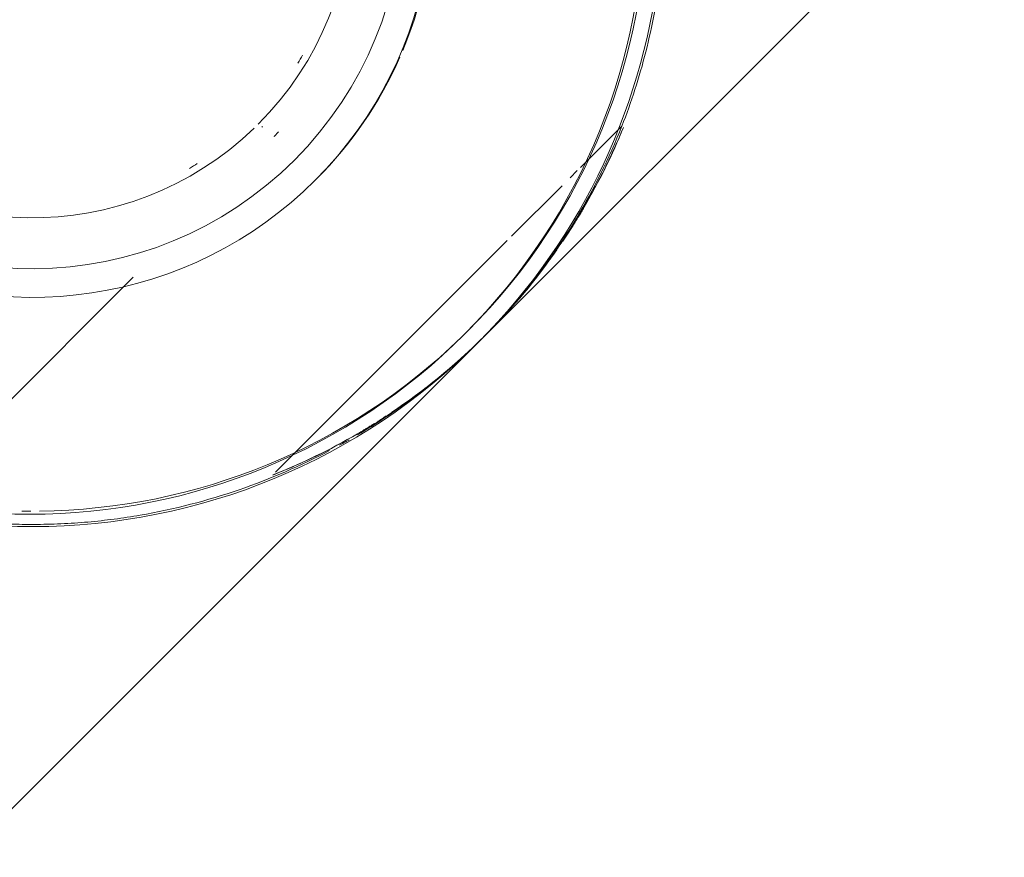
# Model space of a CAD drawing. Header units: millimetres. Extents: x 83162 to 161202, y 56220 to 105342.
# Tile 104 of 152: x 136618 to 136788, y 89536 to 89681. Entities that reach past the tile are written whole.
import ezdxf

# ---------------------------------------------------------------- set-up
doc = ezdxf.new("R2010")
doc.units = ezdxf.units.MM
doc.linetypes.add('ADSK_Штрих_ш2 п1_5', pattern=[350, 200, -150])
doc.layers.add('P-PIPE-____-OTLN', color=7, linetype='Continuous', lineweight=50)

# ---------------------------------------------------------------- blocks, each defined once
blk = doc.blocks.new('Грувлочное соединение_Муфта жесткая1 - ГРУВ-V238-ВКК_01_К3_З_ЭОМ_греющий кабель_')
at = {"layer": 'P-PIPE-____-OTLN', "color": 8, "lineweight": 9, "true_color": 0x808080}
for p, q in [((136649.5, 89776.41), (136657.98, 89784.89)), ((136666.47, 89776.41), (136657.98, 89784.89)), ((136658.62, 89775.64), (136664.31, 89781.33)), ((136664.31, 89781.33), (136667.14, 89778.5)), ((136669.8, 89779.75), (136671.77, 89781.71)), ((136676.01, 89777.47), (136671.77, 89781.71)), ((136654.45, 89765.8), (136668.59, 89779.94)), ((136669.3, 89779.24), (136668.59, 89779.94)), ((136657.49, 89767.43), (136668.86, 89778.81)), ((136667.14, 89778.5), (136661.45, 89772.81)), ((136649.5, 89776.41), (136657.98, 89767.92)), ((136666.33, 89767.79), (136676.01, 89777.47)), ((136653, 89770.01), (136658.62, 89775.64)), ((136658.62, 89775.64), (136661.45, 89772.81)), ((136661.45, 89772.81), (136655.83, 89767.18)), ((136690.51, 89752.37), (136670.71, 89772.17)), ((136653, 89770.01), (136655.83, 89767.18)), ((136651.09, 89761.04), (136657.49, 89767.43)), ((136657.49, 89767.43), (136663.28, 89761.64)), ((136654.45, 89765.8), (136655.15, 89765.1)), ((136648.76, 89758.7), (136651.09, 89761.04)), ((136664.53, 89747.6), (136651.09, 89761.04)), ((136663.22, 89759.2), (136663.28, 89761.64)), ((136664.21, 89761.7), (136680.77, 89745.13)), ((136695.81, 89757.67), (136686.13, 89747.99)), ((136700.05, 89753.43), (136695.81, 89757.67)), ((136700.05, 89753.43), (136685.77, 89739.14)), ((136571.48, 89750.72), (136571.25, 89750.49)), ((136664.53, 89747.6), (136668.08, 89751.15)), ((136668.39, 89751.46), (136668.08, 89751.15)), ((136668.12, 89751.19), (136668.34, 89751.42)), ((136697.04, 89750.41), (136698.6, 89748.86)), ((136669.5, 89749.74), (136665.94, 89746.19)), ((136669.5, 89749.74), (136669.8, 89750.05)), ((136669.76, 89750), (136669.53, 89749.77)), ((136697.72, 89746.85), (136698.58, 89748.81)), ((136657.45, 89740.52), (136664.52, 89747.59)), ((136695.27, 89745.54), (136693.72, 89747.09)), ((136574.76, 89746.93), (136574.72, 89746.89)), ((136665.93, 89746.18), (136658.86, 89739.1)), ((136679.38, 89732.75), (136665.94, 89746.19)), ((136697.72, 89746.85), (136687.54, 89736.67)), ((136679.98, 89744.94), (136685.77, 89739.14)), ((136687.19, 89740.56), (136688.74, 89739)), ((136685.77, 89739.14), (136679.38, 89732.75)), ((136683.98, 89737.35), (136685.53, 89735.79)), ((136685.58, 89735.82), (136687.54, 89736.67)), ((136679.38, 89732.75), (136676.75, 89730.12)), ((136537.07, 89663.98), (136545.56, 89672.47)), ((136554.04, 89663.98), (136545.56, 89672.47)), ((136560.59, 89670.53), (136562.91, 89672.86)), ((136546.2, 89663.21), (136551.89, 89668.9)), ((136554.72, 89666.07), (136551.89, 89668.9)), ((136554.25, 89664.2), (136560.59, 89670.53)), ((136560.59, 89670.53), (136574.02, 89657.1)), ((136542.02, 89653.38), (136556.16, 89667.52)), ((136556.87, 89666.81), (136556.16, 89667.52)), ((136554.72, 89666.07), (136549.03, 89660.38)), ((136537.07, 89663.98), (136545.56, 89655.5)), ((136540.25, 89650.2), (136554.25, 89664.2)), ((136560.05, 89658.41), (136554.25, 89664.2)), ((136574.02, 89657.1), (136581.09, 89664.17)), ((136540.57, 89657.59), (136546.2, 89663.21)), ((136549.03, 89660.38), (136546.2, 89663.21)), ((136582.51, 89662.75), (136575.44, 89655.68)), ((136549.03, 89660.38), (136543.4, 89654.76)), ((136543.4, 89654.76), (136540.57, 89657.59)), ((136575.53, 89642.5), (136559.71, 89658.32)), ((136570.5, 89653.58), (136574.02, 89657.1)), ((136544.5, 89645.95), (136553.91, 89655.37)), ((136575.44, 89655.68), (136571.92, 89652.16)), ((136575.44, 89655.68), (136588.87, 89642.25)), ((136665.23, 89656.38), (136665.27, 89656.42)), ((136542.02, 89653.38), (136542.73, 89652.67)), ((136668.83, 89652.91), (136669.06, 89653.13)), ((136540.25, 89650.2), (136544.5, 89645.95)), ((136549.8, 89651.26), (136569.6, 89631.46)), ((136591.74, 89645.11), (136588.87, 89642.25)), ((136582.54, 89635.91), (136576.75, 89641.7)), ((136588.87, 89642.25), (136582.54, 89635.91)), ((136586.17, 89636.43), (136584.62, 89637.99)), ((136573.71, 89635.57), (136565.93, 89627.79)), ((136582.54, 89635.91), (136570.36, 89623.74)), ((136585.3, 89634.43), (136586.15, 89636.39)), ((136585.3, 89634.43), (136575.11, 89624.25)), ((136582.85, 89633.11), (136581.29, 89634.67)), ((136574.76, 89628.14), (136576.32, 89626.58)), ((136564.69, 89626.55), (136564.3, 89626.15)), ((136564.3, 89626.15), (136568.54, 89621.91)), ((136573.11, 89623.37), (136571.55, 89624.93)), ((136570.35, 89623.73), (136568.54, 89621.91)), ((136573.16, 89623.39), (136575.11, 89624.25))]:
    blk.add_line(p, q, dxfattribs=at)
at = {"layer": 'P-PIPE-____-OTLN', "color": 9, "lineweight": 9, "true_color": 0xbfbfbf}
for p, q in [((136664.38, 89781.39), (136667.21, 89778.56)), ((136671.77, 89781.71), (136671.32, 89781.27)), ((136668.59, 89779.94), (136667.68, 89779.03)), ((136676.01, 89777.47), (136675.61, 89777.07)), ((136655.43, 89766.79), (136654.45, 89765.8)), ((136663.56, 89761.92), (136663.51, 89759.5)), ((136695.41, 89757.27), (136695.81, 89757.67)), ((136699.61, 89752.98), (136700.05, 89753.43)), ((136693.83, 89747.2), (136695.39, 89745.65)), ((136692.68, 89741.81), (136697.72, 89746.85)), ((136677.84, 89745.17), (136680.26, 89745.22)), ((136687.54, 89736.67), (136691.36, 89740.49)), ((136554.78, 89666.14), (136551.95, 89668.97)), ((136556.16, 89667.52), (136555.25, 89666.61)), ((136543.61, 89654.96), (136542.02, 89653.38)), ((136540.77, 89650.72), (136540.25, 89650.2)), ((136544.96, 89646.42), (136544.5, 89645.95)), ((136575.11, 89624.25), (136585.3, 89634.43)), ((136582.96, 89633.22), (136581.41, 89634.78)), ((136564.3, 89626.16), (136564.76, 89626.62)), ((136568.54, 89621.91), (136569.06, 89622.43))]:
    blk.add_line(p, q, dxfattribs=at)
at = {"layer": 'P-PIPE-____-OTLN', "color": 9, "lineweight": 9, "true_color": 0xbfbfbf, "flags": 128}
for points in [[(136663.54, 89759.27), (136664.01, 89757.13), (136665.03, 89754.92), (136666.51, 89753), (136668.39, 89751.46)], [(136669.8, 89750.05), (136671.34, 89748.17), (136673.26, 89746.69), (136675.47, 89745.67), (136676.74, 89745.33)]]:
    blk.add_lwpolyline(points, dxfattribs=at)
at = {"layer": 'P-PIPE-____-OTLN', "color": 8, "lineweight": 9, "true_color": 0x808080, "flags": 128}
for points in [[(136668.08, 89751.15), (136666.2, 89752.69), (136664.72, 89754.61), (136663.71, 89756.82), (136663.3, 89758.51)], [(136679.98, 89744.94), (136677.55, 89744.88), (136675.17, 89745.37), (136672.96, 89746.38), (136671.03, 89747.86), (136669.5, 89749.74)], [(136560.05, 89658.41), (136562.47, 89658.45), (136564.84, 89657.96), (136567.04, 89656.94), (136568.96, 89655.45), (136570.5, 89653.58)], [(136571.92, 89652.16), (136573.8, 89650.62), (136575.28, 89648.7), (136576.3, 89646.5), (136576.8, 89644.13), (136576.75, 89641.7)]]:
    blk.add_lwpolyline(points, dxfattribs=at)
at = {"layer": 'P-PIPE-____-OTLN', "color": 8, "lineweight": 9, "true_color": 0x808080}
for centre, major_axis, start_param, end_param in [((136620.04, 89701.7), (-48.79, 48.79), 5.007409, 6.283185), ((136619.98, 89701.64), (-45.25, 45.25), 4.728015, 6.283185), ((136620.04, 89701.7), (-48.79, 48.79), 0, 1.275776), ((136619.98, 89701.64), (-38.18, 38.18), 6.024473, 6.054413), ((136619.98, 89701.64), (-45.25, 45.25), 0, 1.555171), ((136619.98, 89701.64), (-45.25, 45.25), 3.141593, 4.696763), ((136620.04, 89701.7), (-48.79, 48.79), 3.141593, 4.414623), ((136619.98, 89701.64), (-38.18, 38.18), 0.229121, 0.258713), ((136619.98, 89701.64), (-38.18, 38.18), 3.370365, 3.400305), ((136619.98, 89701.64), (-45.25, 45.25), 1.586422, 3.141593), ((136619.98, 89701.64), (-38.18, 38.18), 2.88288, 2.912472), ((136620.04, 89701.7), (-48.79, 48.79), 1.868563, 3.141593)]:
    blk.add_ellipse(centre, major_axis=major_axis, ratio=0.99995, start_param=start_param, end_param=end_param, dxfattribs=at)
at = {"layer": 'P-PIPE-____-OTLN', "color": 9, "lineweight": 9, "true_color": 0xbfbfbf}
for start_param, end_param in [(5.007409, 5.971925), (4.726882, 4.772162), (4.657578, 4.697896), (3.530668, 4.414623), (3.141593, 3.512953)]:
    blk.add_ellipse((136620.27, 89701.93), major_axis=(-48.79, 48.79), ratio=0.99995, start_param=start_param, end_param=end_param, dxfattribs=at)
at = {"layer": 'P-PIPE-____-OTLN', "color": 8, "lineweight": 9, "true_color": 0x808080}
for points in [[(136663.28, 89761.64), (136663.39, 89762.43), (136663.77, 89763.96), (136664.84, 89766.08), (136665.79, 89767.26), (136666.33, 89767.79)], [(136695.27, 89745.54), (136696.07, 89745.88), (136697.42, 89746.77), (136698.29, 89748.09), (136698.6, 89748.86)], [(136698.6, 89748.86), (136698.3, 89748.11), (136697.48, 89746.83), (136696.17, 89745.97), (136695.39, 89745.65)], [(136686.13, 89747.99), (136685.6, 89747.45), (136684.42, 89746.5), (136682.3, 89745.43), (136680.77, 89745.05), (136679.98, 89744.94)], [(136688.74, 89739), (136690.03, 89739.83), (136692.4, 89741.75), (136694.38, 89744.19), (136695.27, 89745.54)], [(136685.53, 89735.79), (136686.28, 89736.09), (136687.57, 89736.91), (136688.42, 89738.23), (136688.74, 89739)], [(136553.91, 89655.37), (136554.44, 89655.9), (136555.61, 89656.85), (136557.73, 89657.92), (136559.25, 89658.3), (136560.05, 89658.41)], [(136576.75, 89641.7), (136576.64, 89640.91), (136576.26, 89639.39), (136575.19, 89637.27), (136574.24, 89636.1), (136573.71, 89635.57)], [(136582.85, 89633.11), (136583.65, 89633.45), (136585, 89634.35), (136585.86, 89635.67), (136586.17, 89636.43)], [(136586.17, 89636.43), (136585.85, 89635.66), (136584.99, 89634.34), (136583.71, 89633.52), (136582.96, 89633.22)], [(136576.32, 89626.58), (136577.67, 89627.47), (136580.1, 89629.45), (136582.02, 89631.82), (136582.85, 89633.11)], [(136573.11, 89623.37), (136573.86, 89623.66), (136575.14, 89624.49), (136576, 89625.8), (136576.32, 89626.58)]]:
    blk.add_open_spline(points, degree=3, dxfattribs=at)
at = {"layer": 'P-PIPE-____-OTLN', "color": 9, "lineweight": 9, "true_color": 0xbfbfbf}
for points in [[(136698.6, 89748.86), (136698.3, 89748.11), (136697.48, 89746.83), (136696.17, 89745.97), (136695.39, 89745.65)], [(136586.17, 89636.43), (136585.85, 89635.66), (136584.99, 89634.34), (136583.71, 89633.52), (136582.96, 89633.22)]]:
    blk.add_open_spline(points, degree=3, dxfattribs=at)
for points, knots in [([(136688.8, 89738.99), (136688.5, 89738.27), (136687.64, 89737), (136686.33, 89736.14), (136685.53, 89735.79)], [0.0285457, 0.0285457, 0.0285457, 0.0285457, 0.5, 1, 1, 1, 1]), ([(136576.37, 89626.56), (136576.04, 89625.82), (136575.16, 89624.52), (136573.88, 89623.68), (136573.11, 89623.37)], [0.0278946, 0.0278946, 0.0278946, 0.0278946, 0.5, 1, 1, 1, 1])]:
    blk.add_open_spline(points, degree=3, knots=knots, dxfattribs=at)
blk = doc.blocks.new('Грувлочное соединение_Заглушка - ГРУВ-V239-ВКК_01_К3_З_ЭОМ_греющий кабель_')
at = {"layer": 'P-PIPE-____-OTLN', "color": 31, "lineweight": 9, "true_color": 0xffbf9f}
for p, q in [((136580.56, 89741.41), (136580.4, 89741.26)), ((136580.97, 89740.69), (136580.94, 89740.66)), ((136659.01, 89662.6), (136659.03, 89662.63)), ((136659.6, 89662.06), (136659.75, 89662.21))]:
    blk.add_line(p, q, dxfattribs=at)
for centre, major_axis, start_param, end_param in [((136619.97, 89701.63), (-39.03, 39.03), 3.141593, 6.283185), ((136619.97, 89701.63), (-39.03, 39.03), 0, 3.124057), ((136620, 89701.66), (-39.6, 39.6), 1.552788, 1.588804)]:
    blk.add_ellipse(centre, major_axis=major_axis, ratio=0.99995, start_param=start_param, end_param=end_param, dxfattribs=at)

msp = doc.modelspace()

# ---------------------------------------------------------------- linework, layer by layer
at = {"layer": 'P-PIPE-____-OTLN', "color": 11, "linetype": 'ADSK_Штрих_ш2 п1_5', "lineweight": 9, "true_color": 0xff8040}
for p, q in [((136696.98, 89624.99), (136787.68, 89715.68)), ((136694.57, 89626.33), (136695.11, 89626.86)), ((136608.08, 89536.08), (136698.18, 89626.19))]:
    msp.add_line(p, q, dxfattribs=at)
at = {"layer": 'P-PIPE-____-OTLN', "color": 31, "linetype": 'ADSK_Штрих_ш2 п1_5', "lineweight": 9, "true_color": 0xffbf9f}
msp.add_line((136721.71, 89662.26), (136714.56, 89655.11), dxfattribs=at)
at = {"layer": 'P-PIPE-____-OTLN', "color": 11, "lineweight": 9, "true_color": 0xff8040}
msp.add_line((136661.68, 89660.39), (136661.7, 89660.41), dxfattribs=at)
at = {"layer": 'P-PIPE-____-OTLN', "color": 31, "lineweight": 9, "true_color": 0xffbf9f}
msp.add_line((136661.72, 89660.43), (136662.52, 89661.24), dxfattribs=at)
at = {"layer": 'P-PIPE-____-OTLN', "color": 254, "linetype": 'ADSK_Штрих_ш2 п1_5', "lineweight": 9, "true_color": 0xffdfcf}
for p, q in [((136714.03, 89654.58), (136712.77, 89653.32)), ((136711.42, 89651.97), (136702.69, 89643.24)), ((136701.95, 89642.5), (136662, 89602.55))]:
    msp.add_line(p, q, dxfattribs=at)
at = {"layer": 'P-PIPE-____-OTLN', "color": 254, "lineweight": 9, "true_color": 0xffdfcf}
msp.add_line((136603.32, 89602.03), (136637.45, 89636.16), dxfattribs=at)
at = {"layer": 'P-PIPE-____-OTLN', "color": 11, "linetype": 'ADSK_Штрих_ш2 п1_5', "lineweight": 9, "true_color": 0xff8040}
for centre, major_axis, start_param, end_param in [((136619.62, 89701.28), (-74.95, 74.95), 3.141593, 4.712389), ((136620.15, 89701.81), (-74.95, 74.95), 3.141593, 4.712389), ((136620.15, 89701.81), (-76.83, 76.83), 3.141593, 4.514631), ((136621.36, 89703.01), (-76.83, 76.83), 3.365038, 3.398649), ((136620.15, 89701.81), (-76.83, 76.83), 1.570796, 3.141593), ((136619.62, 89701.28), (-74.95, 74.95), 1.570796, 3.141593)]:
    msp.add_ellipse(centre, major_axis=major_axis, ratio=0.99995, start_param=start_param, end_param=end_param, dxfattribs=at)
at = {"layer": 'P-PIPE-____-OTLN', "color": 31, "linetype": 'ADSK_Штрих_ш2 п1_5', "lineweight": 9, "true_color": 0xffbf9f}
for centre, major_axis, start_param, end_param in [((136621.36, 89703.01), (-76.83, 76.83), 3.398649, 3.540251), ((136621.36, 89703.01), (-76.83, 76.83), 3.335254, 3.365038), ((136621.36, 89703.01), (-76.83, 76.83), 3.14655, 3.318345), ((136620.15, 89701.81), (-74.95, 74.95), 2.366742, 3.127448), ((136621.36, 89703.01), (-76.83, 76.83), 2.948856, 3.132738), ((136621.36, 89703.01), (-76.83, 76.83), 2.893468, 2.915832), ((136621.36, 89703.01), (-76.83, 76.83), 2.734691, 2.884282), ((136620.15, 89701.81), (-74.95, 74.95), 2.338189, 2.352597)]:
    msp.add_ellipse(centre, major_axis=major_axis, ratio=0.99995, start_param=start_param, end_param=end_param, dxfattribs=at)
at = {"layer": 'P-PIPE-____-OTLN', "color": 254, "linetype": 'ADSK_Штрих_ш2 п1_5', "lineweight": 9, "true_color": 0xffdfcf}
msp.add_ellipse((136621.36, 89703.01), major_axis=(-76.83, 76.83), ratio=0.99995, start_param=2.922005, end_param=2.938142, dxfattribs=at)
at = {"layer": 'P-PIPE-____-OTLN', "color": 11, "linetype": 'ADSK_Штрих_ш2 п1_5', "lineweight": 9, "true_color": 0xff8040}
msp.add_open_spline([(136717.9, 89749.77), (136719.18, 89747.18), (136721.49, 89741.96), (136724.29, 89734.07), (136726.43, 89726.23), (136728.44, 89715.85), (136729.49, 89703.18), (136728.69, 89688.66), (136726.1, 89674.94), (136723.35, 89666.39), (136721.71, 89662.26)], degree=3, knots=[0.25, 0.25, 0.25, 0.25, 0.3125, 0.375, 0.4375, 0.5, 0.625, 0.75, 0.875, 1, 1, 1, 1], dxfattribs=at)
for points in [[(136721.71, 89662.26), (136719.5, 89656.66), (136714.25, 89646.05), (136707.47, 89636.63), (136703.74, 89632.24)], [(136671.3, 89606.27), (136666.34, 89603.65), (136661.13, 89601.38), (136655.68, 89599.5)]]:
    msp.add_open_spline(points, degree=3, dxfattribs=at)
at = {"layer": 'P-PIPE-____-OTLN', "color": 31, "linetype": 'ADSK_Штрих_ш2 п1_5', "lineweight": 9, "true_color": 0xffbf9f}
for points in [[(136718.58, 89654.57), (136719.79, 89657), (136720.92, 89659.48), (136721.97, 89662.02)], [(136714.23, 89646.72), (136715.71, 89649.14), (136717.1, 89651.64), (136718.39, 89654.2)], [(136709.32, 89639.31), (136711.05, 89641.7), (136712.69, 89644.17), (136714.23, 89646.72)], [(136703.74, 89632.24), (136701.87, 89630.04), (136699.92, 89627.92), (136697.88, 89625.88)], [(136697.88, 89625.88), (136699.92, 89627.92), (136701.87, 89630.04), (136703.75, 89632.23)], [(136687.03, 89616.41), (136690.87, 89619.33), (136694.48, 89622.49), (136697.88, 89625.88)], [(136683.89, 89614.11), (136684.68, 89614.67), (136685.45, 89615.23), (136686.22, 89615.8)], [(136668.5, 89605.1), (136670.36, 89605.99), (136672.19, 89606.93), (136673.98, 89607.92)], [(136674.7, 89608.14), (136674.15, 89607.83), (136673.6, 89607.52), (136673.04, 89607.21)], [(136620.27, 89593.52), (136617.59, 89593.51), (136614.87, 89593.61), (136612.12, 89593.8)]]:
    msp.add_open_spline(points, degree=3, dxfattribs=at)
at = {"layer": 'P-PIPE-____-OTLN', "color": 254, "linetype": 'ADSK_Штрих_ш2 п1_5', "lineweight": 9, "true_color": 0xffdfcf}
for points in [[(136703.86, 89632.36), (136705.7, 89634.51), (136707.46, 89636.75), (136709.13, 89639.05)], [(136681.16, 89612.26), (136682.08, 89612.86), (136682.99, 89613.48), (136683.89, 89614.11)], [(136675.67, 89608.87), (136677.52, 89609.93), (136679.33, 89611.05), (136681.1, 89612.21)], [(136661.51, 89602.06), (136663.84, 89602.97), (136666.12, 89603.97), (136668.35, 89605.03)]]:
    msp.add_open_spline(points, degree=3, dxfattribs=at)
at = {"layer": 'P-PIPE-____-OTLN', "color": 31, "linetype": 'ADSK_Штрих_ш2 п1_5', "lineweight": 9, "true_color": 0xffbf9f}
for points, knots in [([(136697.3, 89625.31), (136693.57, 89621.64), (136686.82, 89615.86), (136679.34, 89610.89), (136676.13, 89608.98)], [0.0054858, 0.0054858, 0.0054858, 0.0054858, 0.1111111, 0.1855222, 0.1855222, 0.1855222, 0.1855222]), ([(136655.68, 89599.5), (136650.23, 89597.63), (136641.69, 89595.41), (136629.65, 89593.81), (136623.43, 89593.53), (136620.27, 89593.52)], [0.3333333, 0.3333333, 0.3333333, 0.3333333, 0.4444444, 0.5, 0.5555556, 0.5555556, 0.5555556, 0.5555556])]:
    msp.add_open_spline(points, degree=3, knots=knots, dxfattribs=at)

# ---------------------------------------------------------------- block references
at = {"layer": 'P-PIPE-____-OTLN', "color": 8, "lineweight": 9, "true_color": 0x808080}
msp.add_blockref('Грувлочное соединение_Муфта жесткая1 - ГРУВ-V238-ВКК_01_К3_З_ЭОМ_греющий кабель_', (0, 0), dxfattribs=at)
at = {"layer": 'P-PIPE-____-OTLN', "color": 31, "lineweight": 9, "true_color": 0xffbf9f}
msp.add_blockref('Грувлочное соединение_Заглушка - ГРУВ-V239-ВКК_01_К3_З_ЭОМ_греющий кабель_', (0, 0), dxfattribs=at)

doc.saveas('drawing.dxf')
